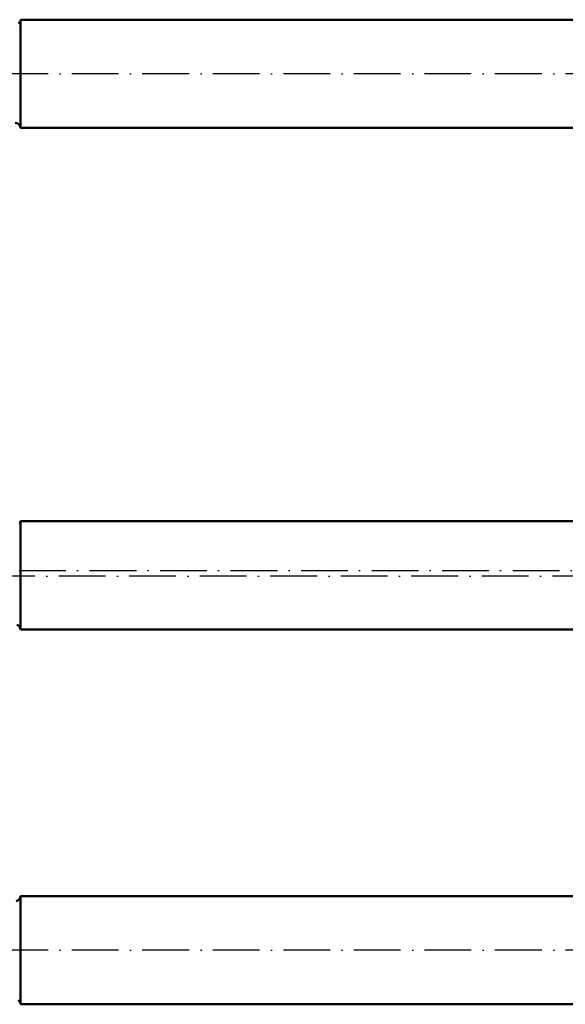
# Model space of a CAD drawing. Extents: x -64 to 520, y -228 to 278.
# Tile 4 of 5: x 171 to 311, y 25 to 277. Entities that reach past the tile are written whole.
import ezdxf

# ---------------------------------------------------------------- set-up
doc = ezdxf.new("R2010")
doc.units = 0
doc.header["$MEASUREMENT"] = 0
doc.linetypes.add('ACAD_ISO10W100', pattern=[18, 12, -3, 0, -3])
doc.layers.get('0').update_dxf_attribs({"lineweight": 25})
doc.layers.add('Visible', color=7, linetype='Continuous', lineweight=50)

msp = doc.modelspace()

# ---------------------------------------------------------------- linework, layer by layer
at = {"linetype": 'ACAD_ISO10W100'}
for p, q in [((413.57, 263.47), (19.77, 263.47)), ((-64.46, 135.95), (519.72, 135.95)), ((518.81, 134.45), (163.97, 134.45)), ((413.57, 38.41), (19.77, 38.41))]:
    msp.add_line(p, q, dxfattribs=at)
at = {"layer": 'Visible'}
for p, q in [((171.25, 277.37), (171.25, 249.57)), ((383.97, 277.37), (171.25, 277.37)), ((383.97, 249.57), (171.25, 249.57)), ((171.25, 148.55), (171.25, 120.75)), ((383.97, 148.55), (171.25, 148.55)), ((383.97, 120.75), (171.25, 120.75)), ((171.25, 52.31), (171.25, 24.51)), ((383.97, 52.31), (171.25, 52.31)), ((383.97, 24.51), (171.25, 24.51))]:
    msp.add_line(p, q, dxfattribs=at)
for centre, start, end in [((169.67, 277.62), 311.8045, 351.0107), ((169.67, 249.32), 8.9893, 82.7965), ((169.67, 148.8), 326.6321, 351.0107), ((169.67, 120.5), 8.9893, 66.5522), ((169.67, 52.56), 284.8245, 351.0107), ((169.67, 24.26), 8.9893, 54.9041)]:
    msp.add_arc(centre, 1.6, start, end, dxfattribs=at)

doc.saveas('drawing.dxf')
